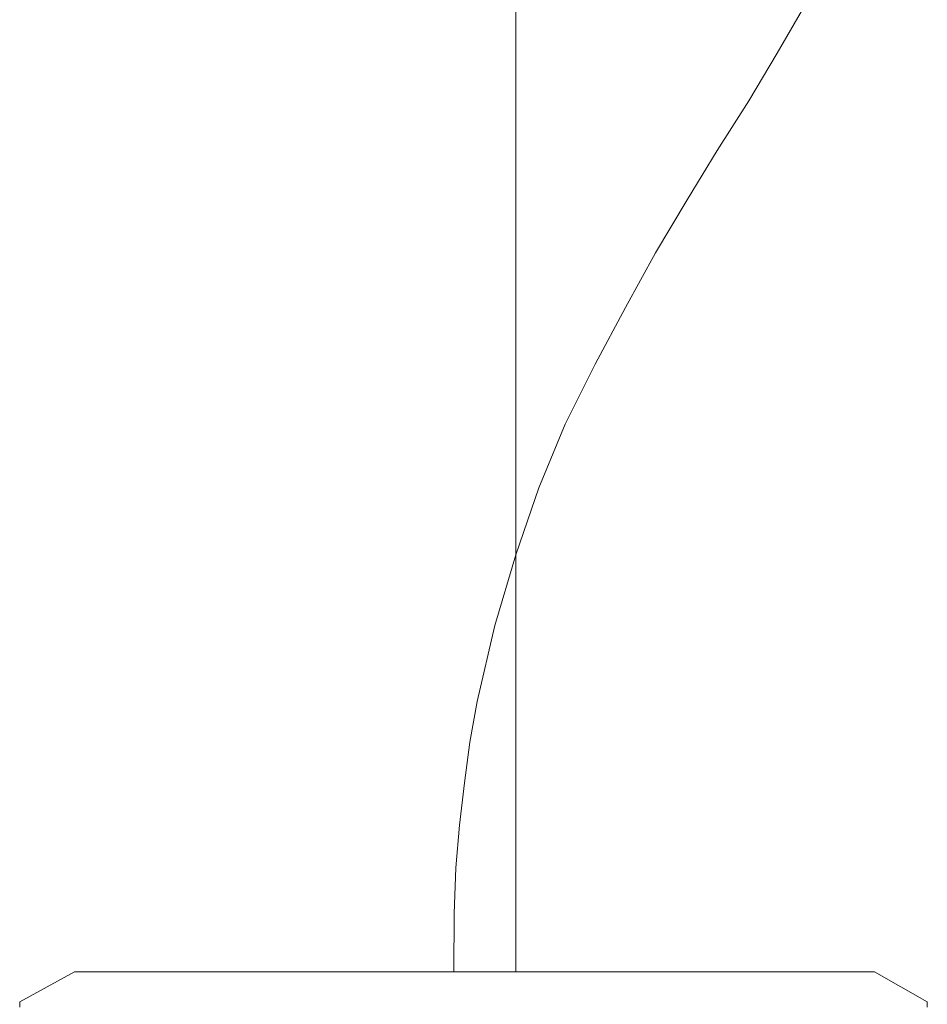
# Model space of a CAD drawing. Header units: inches. Extents: x 74 to 225, y -126 to 294.
# Tile 3 of 4: x 112 to 187, y 3 to 84. Entities that reach past the tile are written whole.
import ezdxf

# ---------------------------------------------------------------- set-up
doc = ezdxf.new("R2010")
doc.units = ezdxf.units.IN
doc.header["$MEASUREMENT"] = 0
doc.layers.add('Livello 1', color=7, linetype='Continuous')

msp = doc.modelspace()

# ---------------------------------------------------------------- linework, layer by layer
at = {"layer": 'Livello 1', "color": 178, "lineweight": 9, "true_color": 0x040404}
for points in [[(152.954, 288.074), (152.954, 5.444)], [(147.853, 5.444), (147.868, 10.241), (148.012, 14.017), (148.304, 17.505), (148.739, 20.992), (149.176, 24.335), (149.758, 27.677), (151.21, 33.924), (152.954, 39.738), (154.843, 45.258), (157.023, 50.489), (159.492, 55.43), (161.963, 60.082), (164.434, 64.586), (167.049, 68.945), (169.52, 73.014), (172.135, 77.082), (174.46, 81.007), (176.64, 84.786)], [(116.626, 5.444), (112.121, 2.975)], [(182.452, 5.444), (182.015, 5.444), (181.87, 5.444), (181.434, 5.444), (179.981, 5.444), (173.878, 5.444), (149.467, 5.444), (125.054, 5.444), (118.951, 5.444), (117.499, 5.444), (117.062, 5.444), (116.917, 5.444), (116.626, 5.444)], [(186.812, 2.975), (182.452, 5.444)], [(112.121, 2.975), (112.121, 2.537)], [(186.812, 2.537), (186.812, 2.975)]]:
    msp.add_lwpolyline(points, dxfattribs=at)

doc.saveas('drawing.dxf')
